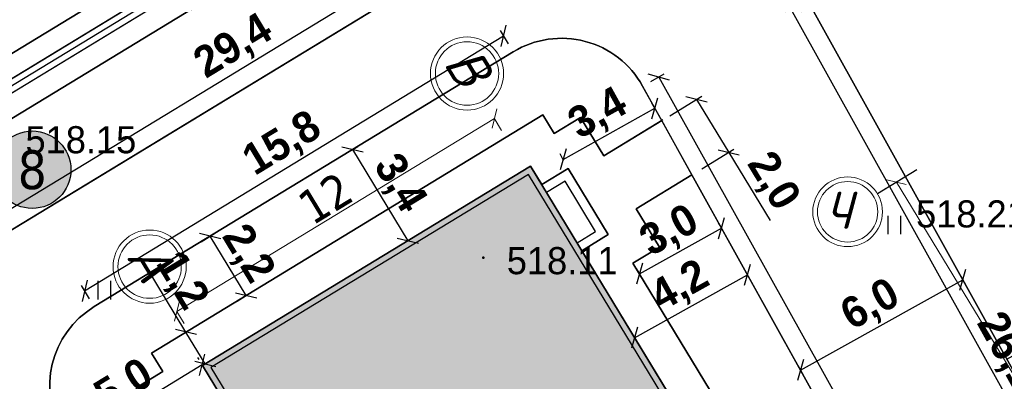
# Model space of a CAD drawing. Header units: millimetres. Extents: x 767170 to 66149698, y -983507 to 2493658.
# Tile 195 of 256: x 2741588 to 2773401, y -576089 to -564418. Entities that reach past the tile are written whole.
import ezdxf
from ezdxf.enums import TextEntityAlignment as Align

# ---------------------------------------------------------------- set-up
doc = ezdxf.new("R2010")
doc.units = ezdxf.units.MM
for name, color, linetype in [('(004) Точки рельефа', 7, 'Continuous'), ('(036) Растительность', 7, 'Continuous'), ('(040) Ограда', 7, 'Continuous'), ('GLUXOY OG', 7, 'Continuous'), ('os', 3, 'Continuous'), ('YQ_DIM', 3, 'Continuous')]:
    doc.layers.add(name, color=color, linetype=linetype)
doc.styles.add('BLACK', font='tahomabd.ttf')
doc.styles.add('D-431', font='txt')
doc.styles.add('FAYZXON', font='GOTHICB.TTF')
doc.styles.get("Standard").update_dxf_attribs({"font": 'isocpeui.ttf'})
doc.styles.add('Tahoma', font='tahoma.ttf')
doc.linetypes.add('ОГРАДА_БЕТ', pattern='A,4,["|",Standard,S=0.8,R=0,X=0,Y=-0.8],4', length=8)
doc.linetypes.add('ОГРАДА_ГЛИН', pattern='A,4,["|",Standard,S=0.8,R=0,X=0,Y=-0.8],0.5,["|",Standard,S=0.8,R=0,X=0,Y=-0.8],3.5', length=8)
doc.dimstyles.new('genplan dimension', dxfattribs={"dimtxt": 1100, "dimasz": 450, "dimexe": 450, "dimexo": 0, "dimgap": 80, "dimtad": 1, "dimlfac": 0.001, "dimtxsty": 'BLACK', "dimblk": 'OBLIQUE', "dimcen": 0, "dimclrd": 186, "dimclre": 186, "dimclrt": 186, "dimadec": 1, "dimazin": 0, "dimtfac": 1, "dimtmove": 0, "dimatfit": 3, "dimldrblk": 'OBLIQUE', "dimfxl": 1, "dimlwd": 9, "dimlwe": 9, "dimarcsym": 0})
doc.dimstyles.new('MAGENTA genplan dimension', dxfattribs={"dimtxt": 1000, "dimasz": 500, "dimexe": 200, "dimexo": 300, "dimgap": 100, "dimtad": 1, "dimdec": 1, "dimlfac": 0.001, "dimzin": 1, "dimtxsty": 'FAYZXON', "dimblk": 'OBLIQUE', "dimcen": 0, "dimclrd": 142, "dimclre": 142, "dimclrt": 6, "dimadec": 0, "dimazin": 0, "dimtfac": 1, "dimtdec": 1, "dimtmove": 0, "dimatfit": 3, "dimldrblk": 'OBLIQUE', "dimfxl": 1, "dimlwd": 30, "dimlwe": 30, "dimarcsym": 0})

# ---------------------------------------------------------------- blocks, each defined once
blk = doc.blocks.new('_Oblique')
at = {"color": 0, "linetype": 'ByBlock', "lineweight": -2}
blk.add_line((-0.5, -0.5), (0.5, 0.5), dxfattribs=at)
blk = doc.blocks.new('*D1905')
at = {"color": 186, "lineweight": 9, "transparency": 16777216}
for p, q in [((-59597, -8107), (-59999, -8351)), ((-59614, -8118), (-30888, -55389)), ((-30742, -55300), (-31273, -55623))]:
    blk.add_line(p, q, dxfattribs=at)
at = {"color": 186, "lineweight": 9, "transparency": 16777216, "xscale": 450, "yscale": 450, "zscale": 450}
for p, rotation in [((-59614, -8118), 121.2865699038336), ((-30888, -55389), 301.2865699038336)]:
    blk.add_blockref('_Oblique', p, dxfattribs=dict(at, rotation=rotation))
at = {"color": 186, "transparency": 16777216, "insert": (-44586, -31349), "char_height": 1100, "attachment_point": 5, "rotation": 301.2866, "style": 'BLACK'}
blk.add_mtext('55,32', dxfattribs=at)
blk = doc.blocks.new('*D292')
at = {"color": 186, "lineweight": 9, "transparency": 16777216}
for p, q in [((2203535, -650919), (2203996, -650919)), ((2203546, -650919), (2203546, -662919)), ((2203535, -662919), (2203996, -662919))]:
    blk.add_line(p, q, dxfattribs=at)
at = {"color": 186, "lineweight": 9, "transparency": 16777216, "xscale": 450, "yscale": 450, "zscale": 450}
for p, rotation in [((2203546, -650919), 90), ((2203546, -662919), 270)]:
    blk.add_blockref('_Oblique', p, dxfattribs=dict(at, rotation=rotation))
at = {"color": 186, "transparency": 16777216, "insert": (2202905, -656919), "char_height": 1100, "attachment_point": 5, "rotation": 90, "style": 'BLACK'}
blk.add_mtext('12', dxfattribs=at)
blk = doc.blocks.new('I04010')
for p, q in [((-0.412273, 0.007146), (-0.412273, 1.207146)), ((0.387727, 1.207146), (0.387727, 0.007146))]:
    blk.add_line(p, q)
blk = doc.blocks.new('A$C05d28b1e')
at = {"layer": '(004) Точки рельефа', "color": 7, "linetype": 'ByBlock', "lineweight": -2}
blk.add_point((-176177, 25465), dxfattribs=at)
at = {"layer": '(040) Ограда', "ltscale": 600, "flags": 128}
blk.add_lwpolyline([(-65264, 129736), (-69528, 127118), (-60665, 110686), (-137359, 64080), (-200340, 25826), (-120613, -95364), (-115995, -101905)], dxfattribs=at)
at = {"layer": '(040) Ограда', "linetype": 'ОГРАДА_БЕТ', "ltscale": 600, "flags": 128}
blk.add_lwpolyline([(-64714, 129605), (-68996, 126975), (-60133, 110541), (-137151, 63738), (-199778, 25699), (-120282, -95139), (-115668, -101674)], dxfattribs=at)
at = {"layer": '(036) Растительность', "linetype": 'Continuous', "xscale": 500, "yscale": 500, "zscale": 500}
for p in [(-162898, 26218), (-188420, 24117)]:
    blk.add_blockref('I04010', p, dxfattribs=at)
at = {"layer": '(004) Точки рельефа', "linetype": 'ByBlock', "char_height": 875, "attachment_point": 4, "style": 'D-431'}
for s, insert in [('518.15', (-190973, 29267)), ('518.21', (-162198, 26873)), ('518.11', (-175422, 25364))]:
    blk.add_mtext(s, dxfattribs=dict(at, insert=insert))
blk = doc.blocks.new('Eksplikatsia')
h = blk.add_hatch(color=2)
h.dxf.hatch_style = 1
edge = h.paths.add_edge_path()
edge.add_arc((0, 0), 1250, 0, 360)
at = {"lineweight": 30}
blk.add_circle((0, 0), 1250, dxfattribs=at)
at = {"color": 1}
blk.add_attdef('№', text='', height=1250, dxfattribs=at).set_placement((0, 0), align=Align.MIDDLE_CENTER)
blk = doc.blocks.new('*D1618')
at = {"layer": 'YQ_DIM', "color": 142, "lineweight": 30, "transparency": 16777216}
for p, q in [((2736314, -573551), (2761439, -558283)), ((2761594, -558540), (2761335, -558112)), ((2736470, -573808), (2736210, -573381))]:
    blk.add_line(p, q, dxfattribs=at)
at = {"layer": 'YQ_DIM', "color": 142, "lineweight": 30, "transparency": 16777216, "xscale": 500, "yscale": 500, "zscale": 500}
for p, rotation in [((2761439, -558283), 31.28656983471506), ((2736314, -573551), 211.2865698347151)]:
    blk.add_blockref('_Oblique', p, dxfattribs=dict(at, rotation=rotation))
at = {"layer": 'YQ_DIM', "color": 6, "transparency": 16777216, "insert": (2748515, -565323), "char_height": 1000, "attachment_point": 5, "rotation": 31.2866, "style": 'FAYZXON'}
blk.add_mtext('29,4', dxfattribs=at)
blk = doc.blocks.new('*D1619')
at = {"layer": 'YQ_DIM', "color": 142, "lineweight": 30, "transparency": 16777216}
for p, q in [((2736369, -574220), (2735942, -574480)), ((2753166, -602439), (2736113, -574376)), ((2753423, -602284), (2752996, -602543))]:
    blk.add_line(p, q, dxfattribs=at)
at = {"layer": 'YQ_DIM', "color": 142, "lineweight": 30, "transparency": 16777216, "xscale": 500, "yscale": 500, "zscale": 500}
for p, rotation in [((2736113, -574376), 121.2865698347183), ((2753166, -602439), 301.2865698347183)]:
    blk.add_blockref('_Oblique', p, dxfattribs=dict(at, rotation=rotation))
at = {"layer": 'YQ_DIM', "color": 6, "transparency": 16777216, "insert": (2745234, -588047), "char_height": 1000, "attachment_point": 5, "rotation": 301.2866, "style": 'FAYZXON'}
blk.add_mtext('32,8', dxfattribs=at)
blk = doc.blocks.new('*D1669')
at = {"layer": 'YQ_DIM', "color": 142, "lineweight": 30, "transparency": 16777216}
for p, q in [((2761977, -566413), (2762414, -566169)), ((2762239, -566267), (2775297, -589738)), ((2775034, -589884), (2775471, -589641))]:
    blk.add_line(p, q, dxfattribs=at)
at = {"layer": 'YQ_DIM', "color": 142, "lineweight": 30, "transparency": 16777216, "xscale": 500, "yscale": 500, "zscale": 500}
for p, rotation in [((2762239, -566267), 119.0884551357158), ((2775297, -589738), 299.0884551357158)]:
    blk.add_blockref('_Oblique', p, dxfattribs=dict(at, rotation=rotation))
at = {"layer": 'YQ_DIM', "color": 6, "transparency": 16777216, "insert": (2769375, -577664), "char_height": 1000, "attachment_point": 5, "rotation": 299.0885, "style": 'FAYZXON'}
blk.add_mtext('26,9', dxfattribs=at)
blk = doc.blocks.new('*D1671')
at = {"layer": 'YQ_DIM', "color": 142, "lineweight": 30, "transparency": 16777216}
for p, q in [((2743686, -573167), (2757223, -564940)), ((2757379, -565197), (2757120, -564769)), ((2743842, -573423), (2743582, -572996))]:
    blk.add_line(p, q, dxfattribs=at)
at = {"layer": 'YQ_DIM', "color": 142, "lineweight": 30, "transparency": 16777216, "xscale": 500, "yscale": 500, "zscale": 500}
for p, rotation in [((2757223, -564940), 31.28656983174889), ((2743686, -573167), 211.2865698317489)]:
    blk.add_blockref('_Oblique', p, dxfattribs=dict(at, rotation=rotation))
at = {"layer": 'YQ_DIM', "color": 6, "transparency": 16777216, "insert": (2750094, -568460), "char_height": 1000, "attachment_point": 5, "rotation": 31.2866, "style": 'FAYZXON'}
blk.add_mtext('15,8', dxfattribs=at)
blk = doc.blocks.new('*D1679')
at = {"layer": 'YQ_DIM', "color": 142, "lineweight": 30, "transparency": 16777216}
for p, q in [((2766767, -563916), (2766330, -564159)), ((2779217, -586912), (2766505, -564062)), ((2779479, -586766), (2779042, -587009))]:
    blk.add_line(p, q, dxfattribs=at)
at = {"layer": 'YQ_DIM', "color": 142, "lineweight": 30, "transparency": 16777216, "xscale": 500, "yscale": 500, "zscale": 500}
for p, rotation in [((2766505, -564062), 119.0884551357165), ((2779217, -586912), 299.0884551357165)]:
    blk.add_blockref('_Oblique', p, dxfattribs=dict(at, rotation=rotation))
at = {"layer": 'YQ_DIM', "color": 6, "transparency": 16777216, "insert": (2773469, -575149), "char_height": 1000, "attachment_point": 5, "rotation": 299.0885, "style": 'FAYZXON'}
blk.add_mtext('26,1', dxfattribs=at)
blk = doc.blocks.new('*D1703')
at = {"color": 142, "lineweight": 30, "transparency": 16777216}
for p, q in [((2746961, -574499), (2745677, -572386)), ((2747585, -575524), (2746961, -574499)), ((2747126, -574399), (2747132, -574395)), ((2747749, -575424), (2747756, -575421))]:
    blk.add_line(p, q, dxfattribs=at)
at = {"color": 142, "lineweight": 30, "transparency": 16777216, "xscale": 500, "yscale": 500, "zscale": 500}
for p, rotation in [((2746961, -574499), 121.2865699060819), ((2747585, -575524), 301.2865699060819)]:
    blk.add_blockref('_Oblique', p, dxfattribs=dict(at, rotation=rotation))
at = {"color": 6, "transparency": 16777216, "insert": (2746784, -572868), "char_height": 1000, "attachment_point": 5, "rotation": 301.2866, "style": 'FAYZXON'}
blk.add_mtext('1,2', dxfattribs=at)
blk = doc.blocks.new('*D1704')
at = {"color": 142, "lineweight": 30, "transparency": 16777216}
for p, q in [((2747446, -571584), (2747915, -571299)), ((2748907, -573316), (2747744, -571403)), ((2748609, -573498), (2749078, -573213))]:
    blk.add_line(p, q, dxfattribs=at)
at = {"color": 142, "lineweight": 30, "transparency": 16777216, "xscale": 500, "yscale": 500, "zscale": 500}
for p, rotation in [((2747744, -571403), 121.2865698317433), ((2748907, -573316), 301.2865698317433)]:
    blk.add_blockref('_Oblique', p, dxfattribs=dict(at, rotation=rotation))
at = {"color": 6, "transparency": 16777216, "insert": (2748920, -571999), "char_height": 1000, "attachment_point": 5, "rotation": 301.2866, "style": 'FAYZXON'}
blk.add_mtext('2,2', dxfattribs=at)
blk = doc.blocks.new('*D1705')
at = {"color": 142, "lineweight": 30, "transparency": 16777216}
for p, q in [((2752339, -568611), (2754125, -571550)), ((2752372, -568591), (2752510, -568507)), ((2754158, -571530), (2754296, -571446))]:
    blk.add_line(p, q, dxfattribs=at)
at = {"color": 142, "lineweight": 30, "transparency": 16777216, "xscale": 500, "yscale": 500, "zscale": 500}
for p, rotation in [((2752339, -568611), 121.2865699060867), ((2754125, -571550), 301.2865699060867)]:
    blk.add_blockref('_Oblique', p, dxfattribs=dict(at, rotation=rotation))
at = {"color": 6, "transparency": 16777216, "insert": (2753826, -569719), "char_height": 1000, "attachment_point": 5, "rotation": 301.2866, "style": 'FAYZXON'}
blk.add_mtext('3,4', dxfattribs=at)
blk = doc.blocks.new('*D1706')
at = {"color": 142, "lineweight": 30, "transparency": 16777216}
for p, q in [((2762130, -567306), (2762016, -567100)), ((2759145, -568926), (2762113, -567275)), ((2759162, -568957), (2759047, -568751))]:
    blk.add_line(p, q, dxfattribs=at)
at = {"color": 142, "lineweight": 30, "transparency": 16777216, "xscale": 500, "yscale": 500, "zscale": 500}
for p, rotation in [((2762113, -567275), 29.08845513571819), ((2759145, -568926), 209.0884551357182)]:
    blk.add_blockref('_Oblique', p, dxfattribs=dict(at, rotation=rotation))
at = {"color": 6, "transparency": 16777216, "insert": (2760291, -567493), "char_height": 1000, "attachment_point": 5, "rotation": 29.0885, "style": 'FAYZXON'}
blk.add_mtext('3,4', dxfattribs=at)
blk = doc.blocks.new('*D1708')
at = {"color": 142, "lineweight": 30, "transparency": 16777216}
for p, q in [((2761452, -574682), (2765104, -572650)), ((2765194, -572813), (2765201, -572825)), ((2761542, -574844), (2761549, -574857))]:
    blk.add_line(p, q, dxfattribs=at)
at = {"color": 142, "lineweight": 30, "transparency": 16777216, "xscale": 500, "yscale": 500, "zscale": 500}
for p, rotation in [((2765104, -572650), 29.08845513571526), ((2761452, -574682), 209.0884551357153)]:
    blk.add_blockref('_Oblique', p, dxfattribs=dict(at, rotation=rotation))
at = {"color": 6, "transparency": 16777216, "insert": (2762940, -573059), "char_height": 1000, "attachment_point": 5, "rotation": 29.0885, "style": 'FAYZXON'}
blk.add_mtext('4,2', dxfattribs=at)
blk = doc.blocks.new('*D1710')
at = {"color": 142, "lineweight": 30, "transparency": 16777216}
for p, q in [((2764248, -571113), (2764169, -570971)), ((2761619, -572619), (2764267, -571146)), ((2761601, -572586), (2761522, -572444))]:
    blk.add_line(p, q, dxfattribs=at)
at = {"color": 142, "lineweight": 30, "transparency": 16777216, "xscale": 500, "yscale": 500, "zscale": 500}
for p, rotation in [((2764267, -571146), 29.08845513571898), ((2761619, -572619), 209.088455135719)]:
    blk.add_blockref('_Oblique', p, dxfattribs=dict(at, rotation=rotation))
at = {"color": 6, "transparency": 16777216, "insert": (2762605, -571275), "char_height": 1000, "attachment_point": 5, "rotation": 29.0885, "style": 'FAYZXON'}
blk.add_mtext('3,0', dxfattribs=at)
blk = doc.blocks.new('*D1715')
at = {"color": 142, "lineweight": 30, "transparency": 16777216}
for p, q in [((2762591, -567517), (2763628, -566886)), ((2763457, -566990), (2764496, -568699)), ((2763629, -569226), (2764667, -568595)), ((2764496, -568699), (2765836, -570904))]:
    blk.add_line(p, q, dxfattribs=at)
at = {"color": 142, "lineweight": 30, "transparency": 16777216, "xscale": 500, "yscale": 500, "zscale": 500}
for p, rotation in [((2763457, -566990), 121.2865699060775), ((2764496, -568699), 301.2865699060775)]:
    blk.add_blockref('_Oblique', p, dxfattribs=dict(at, rotation=rotation))
at = {"color": 6, "transparency": 16777216, "insert": (2765890, -569655), "char_height": 1000, "attachment_point": 5, "rotation": 301.2866, "style": 'FAYZXON'}
blk.add_mtext('2,0', dxfattribs=at)
blk = doc.blocks.new('*D1719')
at = {"color": 142, "lineweight": 30, "transparency": 16777216}
for p, q in [((2747337, -575324), (2747377, -575389)), ((2747481, -575560), (2743208, -578157)), ((2743064, -577920), (2743104, -577986))]:
    blk.add_line(p, q, dxfattribs=at)
at = {"color": 142, "lineweight": 30, "transparency": 16777216, "xscale": 500, "yscale": 500, "zscale": 500}
for p, rotation in [((2747481, -575560), 31.28656983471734), ((2743208, -578157), 211.2865698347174)]:
    blk.add_blockref('_Oblique', p, dxfattribs=dict(at, rotation=rotation))
at = {"color": 6, "transparency": 16777216, "insert": (2744983, -576264), "char_height": 1000, "attachment_point": 5, "rotation": 31.2866, "style": 'FAYZXON'}
blk.add_mtext('5,0', dxfattribs=at)
blk = doc.blocks.new('*D1776')
at = {"color": 142, "lineweight": 30, "transparency": 16777216}
for p, q in [((2766816, -575728), (2772059, -572811)), ((2771993, -572692), (2772156, -572986)), ((2766750, -575609), (2766913, -575903))]:
    blk.add_line(p, q, dxfattribs=at)
at = {"color": 142, "lineweight": 30, "transparency": 16777216, "xscale": 500, "yscale": 500, "zscale": 500}
for p, rotation in [((2772059, -572811), 29.08845513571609), ((2766816, -575728), 209.0884551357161)]:
    blk.add_blockref('_Oblique', p, dxfattribs=dict(at, rotation=rotation))
at = {"color": 6, "transparency": 16777216, "insert": (2769099, -573662), "char_height": 1000, "attachment_point": 5, "rotation": 29.0885, "style": 'FAYZXON'}
blk.add_mtext('6,0', dxfattribs=at)
blk = doc.blocks.new('A$C2cdd6916')
at = {"layer": 'os', "color": 0}
blk.add_line((-58962.309, -7721.593), (-60232.132, -8493.25), dxfattribs=at)
at = {"layer": 'os', "color": 0, "lineweight": 0}
for radius in [1125, 975]:
    blk.add_circle((-61193.535, -9077.483), radius, dxfattribs=at)
at = {"ltscale": 50}
blk.add_text('Ч', height=1200, dxfattribs=at).set_placement((-61927.753, -9625.742))
dim = blk.add_linear_dim(base=(-30888.110056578, -55388.882923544), p1=(-59597.220211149, -8107.421278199), p2=(-30741.657936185, -55299.885650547), angle=121.286569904, dimstyle='genplan dimension')
dim.commit()
dim.dimension.update_dxf_attribs({"geometry": '*D1905', "text_midpoint": (-44586.204274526, -31349.228369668)})
blk = doc.blocks.new('A$C42de6a65')
h = blk.add_hatch(color=1)
h.dxf.hatch_style = 1
h.paths.add_polyline_path([(-12199.948, -6200), (12199.843, -6200), (12199.948, 6200), (-12199.843, 6200)])
for points in [[(-8999.948, 6200), (-8999.948, 7200), (-11499.948, 7200), (-11499.948, 6200)], [(-9299.948, 6200), (-9299.948, 6900), (-11199.948, 6900), (-11199.948, 6200)]]:
    blk.add_lwpolyline(points)
blk.add_lwpolyline([(-12199.948, -6200), (12199.843, -6200), (12199.948, 6200), (-12199.843, 6200)], close=True)
at = {"color": 2}
blk.add_lwpolyline([(11999.948, 5999.702), (-12000.052, 5999.702), (-12000.052, -6000.298), (11999.948, -6000.298)], close=True, dxfattribs=at)
at = {"layer": 'os', "color": 0, "lineweight": 0}
for centre, radius in [((-15814.96, 6000), 1181.25), ((-15814.96, 6000), 1023.75), ((-15814.96, -6000), 1181.25), ((-15814.96, -6000), 1023.75)]:
    blk.add_circle(centre, radius, dxfattribs=at)
at = {"ltscale": 50}
for s, p in [('В', (-16508.335, 5509.405)), ('А', (-16508.335, -6490.595))]:
    blk.add_text(s, height=1260, dxfattribs=at).set_placement(p)
dim = blk.add_linear_dim(base=(-14114.387, -6000), p1=(-14125.549, 6000), p2=(-14125.549, -6000), angle=90, dimstyle='genplan dimension')
dim.commit()
dim.dimension.update_dxf_attribs({"geometry": '*D292', "text_midpoint": (-14755.099, 0), "insert": (-2217660.378, 656918.593)})

msp = doc.modelspace()

# ---------------------------------------------------------------- block references
msp.add_blockref('A$C2cdd6916', (2829531.98, -561540.58, -3656))
at = {"rotation": 301.287054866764}
msp.add_blockref('A$C42de6a65', (2759127.03, -582786.09, -3656), dxfattribs=at)

# ---------------------------------------------------------------- next in the draw order: block references
at = {"color": 5, "lineweight": 50}
msp.add_blockref('A$C05d28b1e', (2932748.06, -597565.05), dxfattribs=at)

# ---------------------------------------------------------------- next in the draw order: linework, layer by layer
for points in [[(2849025.24, -738923.43), (2846633.24, -741009.51), (2808064.75, -688015.26), (2731424.38, -571517.97), (2862404, -491940.66), (2925501.59, -604375.82), (2894245.04, -625055.52), (2894084.7, -628553.13), (2896032.82, -631192.96), (2875191.31, -649913.64), (2906180.05, -689868.9), (2858306.41, -730978.06), (2859153.09, -731963.84), (2854323.65, -736111.82)], [(2906180.05, -689868.9), (2875191.31, -649913.64), (2896032.82, -631192.96), (2894084.7, -628553.13), (2894245.04, -625055.52), (2925501.59, -604375.82), (2862404, -491940.66), (2731424.38, -571517.97), (2808064.75, -688015.26)], [(2808640.46, -687616.72), (2732407.98, -571739.45), (2862148.18, -492915.16), (2924572.74, -604151.02), (2893562.06, -624668.05), (2893374.06, -628769.05), (2895092.06, -631097.05), (2874239.06, -649828.05), (2905218.78, -689771.68)], [(2904671.28, -689718.44), (2873694.92, -649779.14), (2894554.49, -631042.24), (2892967.99, -628892.43), (2893171.79, -624446.63), (2924041.97, -604022.56), (2862002, -493472.01), (2732970.04, -571866.01), (2808969.43, -687388.99)], [(2866840.86, -503524.83), (2861746.18, -494446.5), (2733953.64, -572087.48), (2809545.14, -686990.45), (2846931.78, -738360.79), (2847915.34, -737503.02)], [(2761750.14, -558796.11), (2742607.36, -570428.96)], [(2767029.48, -563770.27), (2779741.54, -586620.17)], [(2743997.69, -573679.65), (2757535.03, -565453.16)], [(2761714.6, -566558.42), (2769388.96, -580353.06)], [(2766385.79, -580481.32), (2761400.33, -572277.34), (2762254.75, -571758.11), (2761501.74, -570518.97), (2763307.49, -569421.64), (2762334.46, -567672.61), (2760463.1, -568809.81), (2759710.09, -567570.67), (2758855.67, -568089.9), (2758492.2, -567491.78), (2745844.23, -575177.81), (2746207.76, -575776.02), (2745353.01, -576295.44)], [(2766385.79, -580481.32), (2761400.33, -572277.34), (2762254.75, -571758.11), (2761501.74, -570518.97), (2763307.49, -569421.64), (2762334.46, -567672.61), (2760463.1, -568809.81), (2759710.09, -567570.67), (2758855.67, -568089.9), (2758492.2, -567491.78), (2745844.23, -575177.81), (2746207.76, -575776.02), (2745353.01, -576295.44)], [(2762370.86, -567650.49), (2760463.25, -568809.72)], [(2747856.44, -576178.34), (2747492.91, -575580.12), (2758089.88, -569140.46), (2758453.35, -569738.58), (2759307.78, -569219.35), (2760606.07, -571355.8), (2759751.65, -571875.02), (2765983.48, -582130)], [(2747856.44, -576178.34), (2747492.91, -575580.12), (2758089.88, -569140.46), (2758453.35, -569738.58), (2759307.78, -569219.35), (2760606.07, -571355.8), (2759751.65, -571875.02), (2765983.48, -582130)], [(2763307.49, -569421.64), (2761501.89, -570518.88)]]:
    msp.add_lwpolyline(points)
at = {"lineweight": 30}
for points in [[(2862404, -491940.66), (2731424.38, -571517.97)], [(2732407.98, -571739.45), (2862148.18, -492915.16)], [(2862002, -493472.01), (2732970.04, -571866.01)], [(2733953.64, -572087.48), (2861746.18, -494446.5)], [(2861746.18, -494446.5), (2733953.64, -572087.48)], [(2761750.14, -558796.11), (2736625.3, -574064.19)], [(2741368.22, -571181.97), (2761750.14, -558796.11)], [(2779741.54, -586620.17), (2767029.48, -563770.27)], [(2767029.48, -563770.27), (2773485.41, -575374.8)], [(2743997.69, -573679.65), (2757535.03, -565453.16)], [(2757535.03, -565453.16), (2743997.69, -573679.65)], [(2761714.6, -566558.42), (2769388.96, -580353.06)], [(2762334.46, -567672.61), (2761714.6, -566558.42)], [(2758492.2, -567491.78), (2745844.23, -575177.81)], [(2745844.23, -575177.81), (2758492.2, -567491.78)], [(2758855.67, -568089.9), (2758492.2, -567491.78)], [(2758492.2, -567491.78), (2758855.67, -568089.9)], [(2759710.09, -567570.67), (2758855.67, -568089.9)], [(2758855.67, -568089.9), (2759710.09, -567570.67)], [(2760463.1, -568809.81), (2759710.09, -567570.67)], [(2759710.09, -567570.67), (2760463.1, -568809.81)], [(2762334.46, -567672.61), (2760463.1, -568809.81)], [(2760463.1, -568809.81), (2762334.46, -567672.61)], [(2763307.49, -569421.64), (2762334.46, -567672.61)], [(2747492.91, -575580.12), (2758089.88, -569140.46)], [(2758089.88, -569140.46), (2758453.35, -569738.58)], [(2758453.35, -569738.58), (2759307.78, -569219.35)], [(2759307.78, -569219.35), (2760606.07, -571355.8)], [(2761501.74, -570518.97), (2763307.49, -569421.64)], [(2763307.49, -569421.64), (2761501.74, -570518.97)], [(2769388.96, -580353.06), (2763307.49, -569421.64)], [(2762254.75, -571758.11), (2761501.74, -570518.97)], [(2761501.74, -570518.97), (2762254.75, -571758.11)], [(2760606.07, -571355.8), (2759751.65, -571875.02)], [(2759751.65, -571875.02), (2765983.48, -582130)], [(2761400.33, -572277.34), (2762254.75, -571758.11)], [(2762254.75, -571758.11), (2761400.33, -572277.34)], [(2766385.79, -580481.32), (2761400.33, -572277.34)], [(2761400.33, -572277.34), (2766385.79, -580481.32)], [(2745844.23, -575177.81), (2746207.76, -575776.02)], [(2746207.76, -575776.02), (2745844.23, -575177.81)], [(2746207.76, -575776.02), (2745353.01, -576295.44)], [(2745353.01, -576295.44), (2746207.76, -575776.02)], [(2747856.44, -576178.34), (2747492.91, -575580.12)]]:
    msp.add_lwpolyline(points, dxfattribs=at)
for points in [[(2809545.14, -686990.45), (2754229.9, -602908.45, -0.03415901), (2753679.22, -602127.79), (2753229.88, -601388.36), (2733953.64, -572087.48), (2861746.18, -494446.5), (2866840.86, -503524.83), (2864029.81, -505186.6), (2867083.12, -510351.6), (2869777.97, -508758.53), (2923113.12, -603797.76), (2892488.82, -624059.16), (2892257.35, -629108.35), (2893613.74, -630946.33), (2872742.68, -649693.55), (2903709.99, -689621.19)], [(2805655.83, -538012.47), (2785050.78, -549935.1), (2768148.6, -559715.15, 0.40928213), (2767029.48, -563770.27), (2773485.41, -575374.8), (2780639.53, -571394.76), (2779971.2, -570294.97), (2781594.91, -569308.26), (2780114.85, -566872.71), (2781057.4, -566299.93), (2782699.2, -559571.87), (2785859.17, -560342.97), (2786630.27, -557183), (2789790.24, -557954.1), (2790561.34, -554794.13), (2793721.31, -555565.24)], [(2802568.79, -576702.04), (2790421.9, -583882.72), (2783889.81, -587744.19, -0.42190851), (2779741.54, -586620.17), (2767029.48, -563770.27, -0.40928213), (2768148.6, -559715.15), (2785050.78, -549935.1), (2805655.83, -538012.47, -0.40793085)], [(2757535.03, -565453.16, -0.42549538), (2761714.6, -566558.42), (2769388.96, -580353.06), (2770361.99, -582102.09), (2772308.06, -585600.14), (2773281.1, -587349.17), (2774772.25, -590029.52, -0.40302103), (2773708.6, -594051.74), (2761051.61, -601743.25, -0.41421356), (2756929.91, -600737.47), (2742991.9, -577801.35, -0.41421356), (2743997.69, -573679.65), (2757535.03, -565453.16)], [(2757535.03, -565453.16, -0.42549538), (2761714.6, -566558.42)], [(2742991.9, -577801.35, -0.41421356), (2743997.69, -573679.65)]]:
    msp.add_lwpolyline(points, format="xyb")
for points in [[(2848841.45, -508402.75), (2761750.14, -558796.11), (2741368.22, -571181.97), (2736625.3, -574064.19), (2753229.88, -601388.36), (2753679.22, -602127.79, 0.41421356), (2763296.52, -604474.62), (2775214.6, -597232.14, -0.42549538), (2779394.17, -598337.4), (2781112.52, -601426.14, -0.41421356), (2779949.39, -605506.23), (2777327.78, -606964.71), (2794829.51, -638424.04)], [(2757535.03, -565453.16, -0.42549538), (2761714.6, -566558.42)], [(2761714.6, -566558.42, 0.42549538), (2757535.03, -565453.16)], [(2742991.9, -577801.35, -0.41421356), (2743997.69, -573679.65)], [(2743997.69, -573679.65, 0.41421356), (2742991.9, -577801.35)]]:
    msp.add_lwpolyline(points, format="xyb", dxfattribs=at)
for points in [[(2758492.2, -567491.78), (2758855.67, -568089.9), (2759710.09, -567570.67), (2760463.1, -568809.81), (2762334.46, -567672.61), (2761714.6, -566558.42, 0.42549538), (2757535.03, -565453.16), (2743997.69, -573679.65, 0.41421356), (2742991.9, -577801.35), (2743713.36, -578988.57), (2746106.02, -577534.58), (2745353.01, -576295.44), (2746207.76, -575776.02), (2745844.23, -575177.81)], [(2773708.6, -594051.74), (2761051.61, -601743.25, -0.41421356), (2756929.91, -600737.47), (2742991.9, -577801.35, -0.41421356), (2743997.69, -573679.65), (2757535.03, -565453.16, -0.42549538), (2761714.6, -566558.42), (2769388.96, -580353.06), (2770361.99, -582102.09), (2772308.06, -585600.14), (2773281.1, -587349.17), (2774772.25, -590029.52, -0.40302103)], [(2773708.6, -594051.74), (2761051.61, -601743.25, -0.41421356), (2756929.91, -600737.47), (2742991.9, -577801.35, -0.41421356), (2743997.69, -573679.65), (2757535.03, -565453.16, -0.42549538), (2761714.6, -566558.42), (2769388.96, -580353.06), (2770361.99, -582102.09), (2772308.06, -585600.14), (2773281.1, -587349.17), (2774772.25, -590029.52, -0.40302103)]]:
    msp.add_lwpolyline(points, format="xyb", close=True)
for points in [[(2747492.91, -575580.12), (2758089.88, -569140.46), (2770761.15, -589992.05), (2760164.18, -596431.71)], [(2747492.91, -575580.12), (2758089.88, -569140.46), (2770761.15, -589992.05), (2760164.18, -596431.71)], [(2760606.07, -571355.8), (2759751.47, -571875.13), (2758453.18, -569738.68), (2759307.78, -569219.35)], [(2760606.07, -571355.8), (2759751.47, -571875.13), (2758453.18, -569738.68), (2759307.78, -569219.35)], [(2763307.49, -569421.64), (2761501.74, -570518.97), (2762254.75, -571758.11), (2761400.33, -572277.34), (2766385.79, -580481.32), (2767240.32, -579962.03), (2767993.33, -581201.17), (2769388.96, -580353.06)]]:
    msp.add_lwpolyline(points, close=True)
at = {"layer": 'GLUXOY OG', "color": 186, "linetype": 'ОГРАДА_ГЛИН', "lineweight": 30, "ltscale": 400}
for points in [[(2846749.34, -739979.46), (2808640.46, -687616.72), (2732407.98, -571739.45), (2862148.18, -492915.16), (2924572.74, -604151.02), (2893562.06, -624668.05), (2893374.06, -628769.05), (2895092.06, -631097.05), (2874239.06, -649828.05), (2905218.78, -689771.68)], [(2904671.28, -689718.44), (2873694.92, -649779.14), (2894554.49, -631042.24), (2892967.99, -628892.43), (2893171.79, -624446.63), (2924041.97, -604022.56), (2862002, -493472.01), (2732970.04, -571866.01), (2808969.43, -687388.99), (2846815.68, -739390.85)]]:
    msp.add_lwpolyline(points, dxfattribs=at)
at = {"layer": 'GLUXOY OG', "color": 186, "lineweight": 30, "ltscale": 400}
msp.add_lwpolyline([(2904945.03, -689745.06), (2873966.99, -649803.59), (2894823.28, -631069.65), (2893171.03, -628830.74), (2893366.93, -624557.34), (2924307.36, -604086.79), (2862075.09, -493193.58), (2732689.01, -571802.73), (2808804.94, -687502.85), (2846782.51, -739685.15)], dxfattribs=at)

# ---------------------------------------------------------------- next in the draw order: block references
ref = msp.add_blockref('Eksplikatsia', (2741993.42, -569259.68))
ref.add_attrib('№', '8', dxfattribs={"color": 1, "height": 1250, "style": 'Tahoma'}).set_placement((2741993.42, -569259.68), align=Align.MIDDLE_CENTER)

# ---------------------------------------------------------------- next in the draw order: dimensions: what is measured, and where the dimension line sits
for p1, p2, distance, picture, middle in [((2759307.78, -569219.35), (2762276.22, -567567.93), 335.6, '*D1706', (2760290.88, -567492.88)), ((2762334.46, -567672.61), (2763373.09, -569381.77), 1314.14, '*D1715', (2765890.06, -569654.5)), ((2752115.91, -568746.3), (2753901.97, -571685.41), 261.47, '*D1705', (2753826.47, -569719.05)), ((2761746.91, -572847.67), (2764394.16, -571374.92), 262.11, '*D1710', (2762605.14, -571274.75)), ((2748352.31, -573653.68), (2747189.43, -571740.07), -649.29, '*D1704', (2748919.82, -571998.67)), ((2747492.91, -575580.12), (2746869.73, -574554.63), -107.28, '*D1703', (2746783.54, -572867.59)), ((2761396.63, -574581.98), (2765048.18, -572550.52), -114.38, '*D1708', (2762940.05, -573058.71)), ((2766604.02, -575347.14), (2771847.24, -572430.18), -435.65, '*D1776', (2769099.46, -573661.87)), ((2747492.91, -575580.12), (2743220.01, -578176.72), -23.41, '*D1719', (2744983.28, -576264.33))]:
    dim = msp.add_aligned_dim(p1=p1, p2=p2, distance=distance, dimstyle='MAGENTA genplan dimension')
    dim.commit()
    dim.dimension.update_dxf_attribs({"geometry": picture, "text_midpoint": middle})
at = {"layer": 'YQ_DIM'}
for p1, p2, picture, middle in [((2736625.3, -574064.19), (2761750.14, -558796.11), '*D1618', (2748515.11, -565323.32)), ((2779741.54, -586620.17), (2767029.48, -563770.27), '*D1679', (2773468.68, -575148.95)), ((2743997.69, -573679.65), (2757535.03, -565453.16), '*D1671', (2750093.75, -568459.58)), ((2761714.6, -566558.42), (2774772.25, -590029.52), '*D1669', (2769375.24, -577664.31)), ((2753679.22, -602127.79), (2736625.3, -574064.19), '*D1619', (2745233.59, -588046.57))]:
    dim = msp.add_aligned_dim(p1=p1, p2=p2, distance=600, dimstyle='MAGENTA genplan dimension', dxfattribs=at)
    dim.commit()
    dim.dimension.update_dxf_attribs({"geometry": picture, "text_midpoint": middle})

doc.saveas('drawing.dxf')
